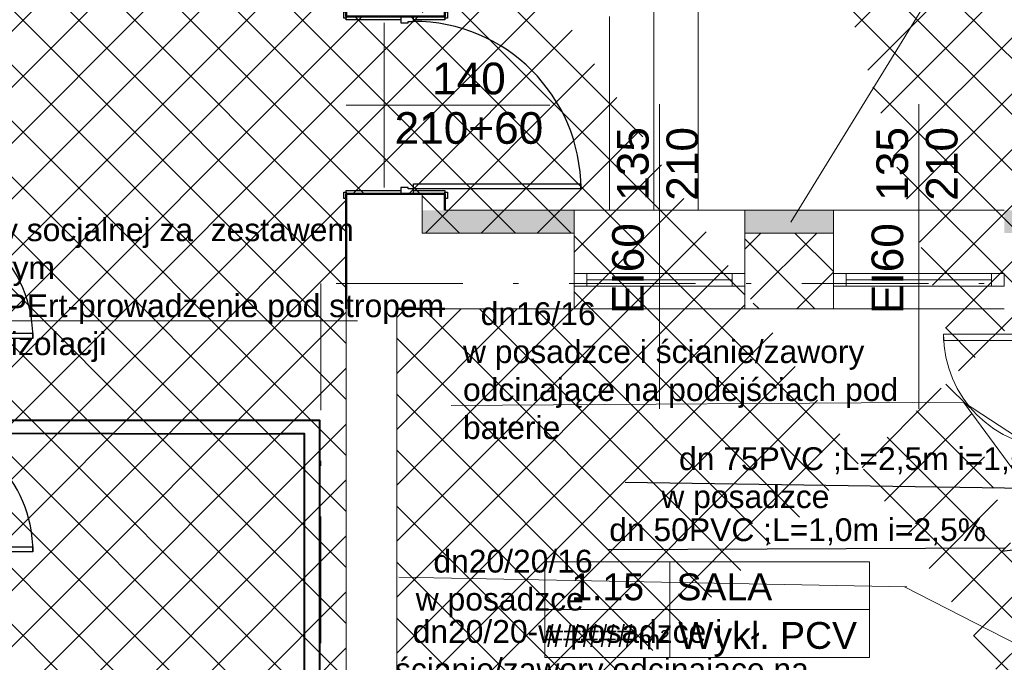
# Model space of a CAD drawing. Header units: millimetres. Extents: x 1385 to 11131, y 1971 to 6171.
# Tile 7 of 28: x 2936 to 3714, y 3536 to 4043. Entities that reach past the tile are written whole.
import ezdxf
from ezdxf.enums import TextEntityAlignment as Align

# ---------------------------------------------------------------- set-up
doc = ezdxf.new("R2010")
doc.units = ezdxf.units.MM
doc.linetypes.add('Kropki i Kreski', pattern=[919.9999999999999, 500, -200, 20.00000000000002, -199.9999999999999])
doc.linetypes.add('{ Half Dash }', pattern=[0])
for name, color, linetype in [('2D - Ogólne', 7, 'Continuous'), ('Drzwi Archicad', 7, 'Continuous'), ('Konstrukcja - Ściany zew', 7, 'Continuous'), ('Opisy - Teksty', 7, 'Continuous')]:
    doc.layers.add(name, color=color, linetype=linetype)
for name, color, linetype, lineweight in [('A_opisy', 81, 'Continuous', 13), ('A_stolarka', 20, 'Continuous', 15), ('A_widokowe', 160, 'Continuous', 18), ('A_ściany istniejące hatch', 82, 'Continuous', 9), ('Instalacja hydrantowa', 4, 'Continuous', 40), ('opis ks', 7, 'Continuous', 25), ('opis wody', 7, '{ Half Dash }', 15), ('zimna woda', 160, 'Continuous', 40)]:
    doc.layers.add(name, color=color, linetype=linetype, lineweight=lineweight)
doc.layers.add('A_wełna mineralna', color=7, linetype='Continuous', lineweight=5, true_color=0x00d66b)
doc.layers.add('A_zakres opracowania', color=7, linetype='Continuous', lineweight=70, true_color=0xe00038)
doc.styles.get("Standard").update_dxf_attribs({"font": 'arial.ttf'})
doc.styles.add('STYL_AUTOMATYCZNY_1', font='arial.ttf')

# ---------------------------------------------------------------- blocks, each defined once
blk = doc.blocks.new('Drzwi metalowe 27_2')
at = {"layer": 'Drzwi Archicad', "color": 7, "linetype": 'Continuous', "lineweight": 25}
for p, q in [((622, 0), (621.9999999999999, 1324)), ((621.9999999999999, 1324), (661.9999999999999, 1324)), ((661.9999999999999, 1324), (661.9999999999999, 0)), ((-737, 250), (-737, 269)), ((-737, 269), (-687, 269)), ((-687, 250), (-737, 250)), ((-700, 0), (-700, 250)), ((-700, 250), (-674.9999999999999, 250)), ((-687, 269), (-687, 250)), ((-674.9999999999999, 250), (-674.9999999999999, 0)), ((674.9999999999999, 0), (674.9999999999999, 250)), ((674.9999999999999, 250), (700, 250)), ((687, 269), (737, 269)), ((687, 250), (687, 269)), ((737, 250), (687, 250)), ((700, 250), (700, 0)), ((737, 269), (737, 250)), ((-674.9999999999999, 0), (-700, 0)), ((-661.9999999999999, 0), (-700, 0)), ((-700, 0), (-700, -100)), ((-661.9999999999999, -40), (-661.9999999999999, 0)), ((661.9999999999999, 0), (622, 0)), ((700, 0), (661.9999999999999, 0)), ((661.9999999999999, 0), (661.9999999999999, -40)), ((700, 0), (674.9999999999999, 0)), ((700, -100), (700, 0)), ((-649.9999999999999, -40), (-661.9999999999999, -40)), ((-649.9999999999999, -100), (-649.9999999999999, -40)), ((661.9999999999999, -40), (649.9999999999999, -40)), ((649.9999999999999, -40), (649.9999999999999, -100)), ((-700, -530), (-700, -100)), ((-700, -100), (-674.9999999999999, -100)), ((-700, -100), (-649.9999999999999, -100)), ((-674.9999999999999, -100), (-674.9999999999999, -530)), ((649.9999999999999, -100), (700, -100)), ((674.9999999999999, -530), (674.9999999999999, -100)), ((674.9999999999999, -100), (700, -100)), ((700, -100), (700, -530)), ((-737, -549), (-737, -530)), ((-737, -530), (-687, -530)), ((-674.9999999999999, -530), (-700, -530)), ((-687, -530), (-687, -549)), ((700, -530), (674.9999999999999, -530)), ((687, -530), (737, -530)), ((687, -549), (687, -530)), ((737, -530), (737, -549)), ((-687, -549), (-737, -549)), ((737, -549), (687, -549))]:
    blk.add_line(p, q, dxfattribs=at)
at = {"layer": 'Drzwi Archicad', "color": 7, "linetype": 'Continuous', "lineweight": 50}
for p, q in [((-700, 250), (-737, 250)), ((-700, 250), (-737, 250)), ((-700, 250), (-700, 0)), ((-700, 250), (-700, 0)), ((-700, 250), (-700, 0)), ((700, 250), (700, 0)), ((700, 250), (700, 0)), ((700, 250), (700, 0)), ((700, 250), (737, 250)), ((700, 250), (737, 250)), ((-700, 0), (-700, -100)), ((-700, 0), (-700, -100)), ((700, 0), (700, -100)), ((700, 0), (700, -100)), ((-700, -100), (-700, -530)), ((-700, -100), (-700, -530)), ((700, -100), (700, -530)), ((700, -100), (700, -530)), ((-700, -530), (-737, -530)), ((-700, -530), (-737, -530)), ((700, -530), (737, -530)), ((700, -530), (737, -530))]:
    blk.add_line(p, q, dxfattribs=at)
at = {"layer": 'Drzwi Archicad', "color": 7, "linetype": 'Continuous', "lineweight": 25}
blk.add_arc((661.9999999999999, 0), 1324, 90, 180, dxfattribs=at)
blk = doc.blocks.new('Ściana_2_1', base_point=(-7572.261235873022, 24720))
at = {"layer": 'Konstrukcja - Ściany zew', "color": 7, "linetype": 'Continuous', "lineweight": 50}
for p, q in [((-7572.261235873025, 7410.000000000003), (-7572.261235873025, 7373.000000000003)), ((-7142.261235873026, 7410.000000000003), (-7572.261235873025, 7410.000000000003)), ((-7042.261235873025, 7410.000000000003), (-7142.261235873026, 7410.000000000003)), ((-6792.261235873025, 7410.000000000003), (-7042.261235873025, 7410.000000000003)), ((-6792.261235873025, 7410.000000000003), (-7042.261235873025, 7410.000000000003)), ((-6792.261235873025, 7410.000000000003), (-6792.261235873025, 7373.000000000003))]:
    blk.add_line(p, q, dxfattribs=at)
at = {"layer": 'Konstrukcja - Ściany zew', "color": 7, "linetype": 'Continuous', "lineweight": 50, "flags": 128}
for points in [[(-7572.261235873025, 7410.000067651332), (-7572.261235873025, 6499.999999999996)], [(-6792.261235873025, 7279.999999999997), (-6792.261235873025, 7409.999999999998)], [(-7172.261235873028, 6499.999999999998), (-6792.261235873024, 6499.999999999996)]]:
    blk.add_lwpolyline(points, dxfattribs=at)
at = {"layer": 'Drzwi Archicad', "color": 21, "linetype": 'Continuous', "lineweight": 13, "true_color": 0xff9955, "zscale": 1000, "rotation": 270}
blk.add_blockref('Drzwi metalowe 27_2', (-7042.261235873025, 8110.000000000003), dxfattribs=at)
blk = doc.blocks.new('Drzwi metalowe 27_3')
at = {"layer": 'Drzwi Archicad', "color": 7, "linetype": 'Continuous', "lineweight": 25}
for p, q in [((472.0000000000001, 0), (472, 1024)), ((472, 1024), (512, 1024)), ((512, 1024), (512, 0)), ((-587.0000000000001, 0), (-587.0000000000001, 19)), ((-587.0000000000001, 19), (-537, 19)), ((-537, 0), (-587.0000000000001, 0)), ((-512, 0), (-550, 0)), ((-550, 0), (-550, -100)), ((-537, 19), (-537, 0)), ((-512, -40), (-512, 0)), ((512, 0), (472.0000000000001, 0)), ((550, 0), (512, 0)), ((512, 0), (512, -40)), ((537, 19), (587.0000000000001, 19)), ((537, 0), (537, 19)), ((587.0000000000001, 0), (537, 0)), ((550, -100), (550, 0)), ((587.0000000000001, 19), (587.0000000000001, 0)), ((-500, -40), (-512, -40)), ((-500, -100), (-500, -40)), ((512, -40), (500, -40)), ((500, -40), (500, -100)), ((-550, -480), (-550, -100)), ((-550, -100), (-525, -100)), ((-550, -100), (-500, -100)), ((-525, -100), (-525, -480)), ((500, -100), (550, -100)), ((525, -480), (525, -100)), ((525, -100), (550, -100)), ((550, -100), (550, -480)), ((-587.0000000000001, -499), (-587.0000000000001, -480)), ((-587.0000000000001, -480), (-537, -480)), ((-537, -499), (-587.0000000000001, -499)), ((-525, -480), (-550, -480)), ((-537, -480), (-537, -499)), ((550, -480), (525, -480)), ((537, -480), (587.0000000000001, -480)), ((537, -499), (537, -480)), ((587.0000000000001, -499), (537, -499)), ((587.0000000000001, -480), (587.0000000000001, -499))]:
    blk.add_line(p, q, dxfattribs=at)
blk.add_arc((512, 0), 1024, 90, 180, dxfattribs=at)
blk = doc.blocks.new('Ściana_6_1', base_point=(-11072.26123587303, -3900.000000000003))
at = {"layer": 'Drzwi Archicad', "color": 21, "linetype": 'Continuous', "lineweight": 13, "true_color": 0xff9955, "zscale": 1000, "rotation": 270}
for p in [(-11072.26123587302, 6779.991698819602), (-11072.26123587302, 5093.609307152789)]:
    blk.add_blockref('Drzwi metalowe 27_3', p, dxfattribs=at)
blk = doc.blocks.new('*U124')
blk.add_line((63.8127706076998, 50), (63.8127706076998, 0))
for points in [[(168.0988622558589, 25), (-1.608218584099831, 25), (-1.608218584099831, 50), (168.0988622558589, 50)], [(63.8127706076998, 0), (-1.608218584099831, 0), (-1.608218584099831, 50), (63.8127706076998, 50)], [(-1.608218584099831, 3.552713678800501e-15), (168.0988622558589, 1.07502772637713e-15), (168.0988622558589, 25), (-1.608218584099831, 25)]]:
    blk.add_lwpolyline(points, close=True)
at = {"insert": (47.18280978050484, 14.32589765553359), "char_height": 10, "attachment_point": 1}
blk.add_mtext_dynamic_manual_height_columns('m²', width=64.84177150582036, gutter_width=75, heights=[0], dxfattribs=at)
blk.add_attdef('NR', text='', height=14).set_placement((31.27604232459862, 36.87371778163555), align=Align.MIDDLE_CENTER)
for tag, p in [('NAZWA_POM.', (67.27913792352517, 36.87371778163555)), ('WYKOŃCZENIE', (68.17839194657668, 11.49736833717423))]:
    blk.add_attdef(tag, text='', height=14).set_placement(p, align=Align.MIDDLE_LEFT)
blk.add_attdef('POW', text='', height=14).set_placement((41.48388954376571, 11.50248429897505), align=Align.MIDDLE_RIGHT)

msp = doc.modelspace()

# ---------------------------------------------------------------- hatches: boundary and pattern name
at = {"layer": 'A_wełna mineralna', "lineweight": 13, "true_color": 0x000000}
h = msp.add_hatch(color=18, dxfattribs=at)
h.dxf.hatch_style = 1
h.paths.add_polyline_path([(3374.381857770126, 3874.919504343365), (3374.381857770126, 3892.919504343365), (3254.38185774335, 3892.919504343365), (3254.38185774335, 3874.919504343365)])
h.paths.add_polyline_path([(3714.381857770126, 3892.919504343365), (3714.381857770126, 3874.919504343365), (3724.381857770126, 3874.919504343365), (3724.381857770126, 3892.919504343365)])
h.paths.add_polyline_path([(3579.381857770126, 3874.919504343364), (3579.381857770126, 3892.919504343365), (3509.381857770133, 3892.919504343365), (3509.381857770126, 3874.919504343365)])
at = {"layer": 'A_ściany istniejące hatch', "lineweight": 13, "true_color": 0x000000}
h = msp.add_hatch(dxfattribs=at)
h.set_pattern_fill('NET', color=18, scale=250, angle=45)
h.set_pattern_definition([(45, (36659.01290618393, -155.4039381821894), (-22.09708691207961, 22.09708691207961), []), (135, (36659.01290618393, -155.4039381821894), (-22.09708691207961, -22.09708691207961), [])])
h.paths.add_polyline_path([(4672.38185774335, 5000.919506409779), (4714.38185774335, 5000.919503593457), (4714.38185774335, 4738.919504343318), (4924.38185774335, 4738.919504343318), (4924.381857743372, 4696.919504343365), (4672.38185774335, 4696.919504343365)], flags=16)
h.paths.add_polyline_path([(5266.383508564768, 4724.919504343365), (5266.383508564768, 4664.919504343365), (5146.38185774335, 4664.919504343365), (5146.38185774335, 4504.919504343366), (5086.38185774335, 4504.919504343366), (5086.38185774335, 4696.919504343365), (5044.38185774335, 4696.919504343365), (5044.38185774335, 4738.919504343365), (5048.38185774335, 4738.919504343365), (5048.38185774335, 5397.919504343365), (4714.38185774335, 5397.919504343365), (4714.38185774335, 5351.919504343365), (4672.38185774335, 5351.919504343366), (4672.38185774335, 5441.919504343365), (5130.38185774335, 5441.919504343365), (5130.381854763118, 5397.919504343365), (5092.38185774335, 5397.919504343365), (5092.38185774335, 4724.919504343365)], flags=17)
h.paths.add_polyline_path([(5870.38185774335, 4724.919504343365), (6012.38185774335, 4724.919504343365), (6012.381857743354, 4786.919504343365), (6056.38185774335, 4786.919504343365), (6056.38185774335, 4501.919506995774), (5996.381857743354, 4501.919506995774), (5996.38185774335, 4664.919504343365), (5870.38185774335, 4664.919504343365)], flags=17)
h.paths.add_polyline_path([(5913.38185774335, 3844.919504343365), (5996.381857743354, 3844.919504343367), (5996.381857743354, 3959.919506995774), (6056.38185774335, 3959.919506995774), (6056.38185774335, 3786.919504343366), (5996.381857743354, 3786.919504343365), (5996.381857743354, 3819.919504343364), (5913.38185774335, 3819.919504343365)], flags=17)
h.paths.add_polyline_path([(5556.38185774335, 4414.919504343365), (5586.38185774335, 4414.919504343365), (5586.38185774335, 4384.919504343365), (5556.38185774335, 4384.919504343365)], flags=17)
h.paths.add_polyline_path([(5556.38185774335, 4120.919504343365), (5586.38185774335, 4120.919504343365), (5586.38185774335, 4150.919504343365), (5556.38185774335, 4150.919504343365)], flags=17)
h.paths.add_polyline_path([(5068.38185774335, 2574.919504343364), (5128.38185774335, 2574.919504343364), (5128.38185774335, 2414.919504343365), (5366.381857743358, 2414.91950434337), (5366.381857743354, 2594.919504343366), (5426.381857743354, 2594.919504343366), (5426.38185774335, 2414.919504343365), (5996.381857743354, 2414.919504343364), (5996.38185774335, 2564.919504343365), (6056.38185774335, 2564.919504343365), (6056.38185774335, 2354.919504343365), (5068.38185774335, 2354.919504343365)])
h.paths.add_polyline_path([(2586.3818618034, 5724.919504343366), (2799.38185774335, 5724.91950669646), (2799.381852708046, 5818.953721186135), (2824.381855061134, 5818.953715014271), (2824.381855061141, 5699.919504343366), (2586.3818618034, 5699.919504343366)], flags=17)
h.paths.add_polyline_path([(3219.38185774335, 5699.265014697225), (3254.38185774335, 5699.265014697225), (3254.38185774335, 5818.953715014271), (3219.38185774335, 5818.953715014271)], flags=17)
h.paths.add_polyline_path([(3509.381857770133, 3874.919504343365), (3579.381846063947, 3874.919504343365), (3579.381846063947, 3814.919504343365), (3509.381857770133, 3814.919504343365)], flags=17)
h.paths.add_polyline_path([(3919.381857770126, 3874.919504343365), (3989.381857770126, 3874.919504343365), (3989.381857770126, 3814.919504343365), (3919.381857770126, 3814.919504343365)], flags=17)
h.paths.add_polyline_path([(4360.381857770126, 3874.919504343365), (4428.38184606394, 3874.919504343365), (4428.38184606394, 3814.919504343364), (4360.381857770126, 3814.919504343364)], flags=17)
h.paths.add_polyline_path([(4563.381857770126, 3874.919504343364), (4644.38184606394, 3874.919504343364), (4644.38184606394, 3814.919504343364), (4563.381857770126, 3814.919504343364)], flags=17)
h.paths.add_polyline_path([(5146.38185774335, 4374.919500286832), (5086.38185774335, 4374.919500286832), (5086.38185774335, 4298.919504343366), (5146.38185774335, 4298.919504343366)], flags=17)
h.paths.add_polyline_path([(4714.38185774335, 5221.919502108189), (4672.38185774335, 5221.919502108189), (4672.38185774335, 5130.919505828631), (4714.38185774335, 5130.919505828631)], flags=16)
h.paths.add_polyline_path([(5260.38185774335, 5441.919504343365), (5394.38185774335, 5441.919504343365), (5394.38185774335, 5397.919504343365), (5260.38185774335, 5397.919504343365)], flags=17)
h.paths.add_polyline_path([(6012.38185774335, 5121.919506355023), (6056.38185774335, 5121.919506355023), (6056.38185774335, 5196.919504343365), (6012.38185774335, 5196.919504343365)], flags=17)
h.paths.add_polyline_path([(6012.38185774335, 4916.919504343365), (6056.38185774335, 4916.919504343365), (6056.38185774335, 4991.919504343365), (6012.38185774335, 4991.919504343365)], flags=17)
h.paths.add_polyline_path([(5996.381857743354, 4295.91950923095), (6056.38185774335, 4295.91950923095), (6056.38185774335, 4371.919506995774), (5996.381857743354, 4371.919506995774)], flags=17)
h.paths.add_polyline_path([(5996.381857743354, 4089.91950923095), (6056.38185774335, 4089.91950923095), (6056.38185774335, 4165.919506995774), (5996.381857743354, 4165.919506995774)], flags=17)
h.paths.add_polyline_path([(5996.38185774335, 3581.919506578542), (6056.38185774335, 3581.919506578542), (6056.38185774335, 3656.919504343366), (5996.38185774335, 3656.919504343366)], flags=17)
h.paths.add_polyline_path([(5996.381857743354, 3376.919506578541), (6056.38185774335, 3376.919506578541), (6056.38185774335, 3451.919504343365), (5996.381857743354, 3451.919504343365)], flags=17)
h.paths.add_polyline_path([(5996.38185774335, 2904.919506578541), (6056.38185774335, 2904.919506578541), (6056.38185774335, 2974.919504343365), (5996.38185774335, 2974.919504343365)], flags=17)
h.paths.add_polyline_path([(6056.38185774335, 2699.919504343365), (5996.38185774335, 2699.919504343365), (5996.38185774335, 2769.919504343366), (6056.38185774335, 2769.919504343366)], flags=17)
h.paths.add_polyline_path([(4771.38185748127, 2814.919504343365), (4841.38185774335, 2814.919504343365), (4841.38185774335, 2754.919504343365), (4771.38185748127, 2754.919504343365)], flags=17)
h.paths.add_polyline_path([(4566.38185774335, 2754.919504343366), (4636.38185774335, 2754.919504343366), (4636.38185774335, 2814.919504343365), (4566.38185774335, 2814.919504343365)], flags=17)
h.paths.add_polyline_path([(4361.38185748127, 2814.919504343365), (4431.38185774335, 2814.919504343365), (4431.38185774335, 2754.919504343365), (4361.38185748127, 2754.919504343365)], flags=17)
h.paths.add_polyline_path([(4104.38185774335, 2754.919504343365), (4226.381846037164, 2754.919504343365), (4226.381846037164, 2814.919504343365), (4104.38185774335, 2814.919504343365)], flags=17)
h.paths.add_polyline_path([(3899.38185748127, 2814.919504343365), (3969.38185774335, 2814.919504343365), (3969.38185774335, 2754.919504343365), (3899.38185748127, 2754.919504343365)], flags=17)
h.paths.add_polyline_path([(3694.381857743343, 2754.919504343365), (3764.38185774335, 2754.919504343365), (3764.38185774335, 2814.919504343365), (3694.381857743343, 2814.919504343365)], flags=17)
h.paths.add_polyline_path([(3489.38185748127, 2814.919504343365), (3559.381857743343, 2814.919504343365), (3559.381857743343, 2754.919504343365), (3489.38185748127, 2754.919504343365)], flags=17)
h.paths.add_polyline_path([(5378.38185774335, 2814.919504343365), (5291.88185774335, 2814.919504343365), (5291.897268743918, 2754.919504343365), (5366.38185774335, 2754.919504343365), (5366.381857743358, 2704.919504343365), (5426.381857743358, 2704.919504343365), (5426.38185774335, 2948.419504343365), (5378.38185774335, 2948.419504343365)], flags=17)
h.paths.add_polyline_path([(5181.88185774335, 2814.919504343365), (5181.897268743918, 2754.919504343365), (5128.38185774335, 2754.919504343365), (5128.38185774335, 2714.919504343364), (5068.38185774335, 2714.919504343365), (5068.38185774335, 2754.919504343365), (4976.38185774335, 2754.919504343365), (4976.38185774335, 2814.919504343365)], flags=17)
h.paths.add_polyline_path([(3194.38185774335, 2708.919504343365), (3254.38185774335, 2708.919504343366), (3254.38185774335, 2754.919504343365), (3354.38185774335, 2754.919504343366), (3354.381846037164, 2814.919504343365), (3194.38185774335, 2814.919504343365)], flags=17)
h.paths.add_polyline_path([(4984.381857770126, 3874.919504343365), (5086.38185774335, 3874.919504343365), (5086.38185774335, 4168.919504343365), (5146.38185774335, 4168.919500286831), (5146.38185774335, 3844.919504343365), (5163.38185774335, 3844.919504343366), (5163.38185774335, 3819.919504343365), (5146.38185774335, 3819.919504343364), (5146.38185774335, 3464.919504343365), (5173.38185774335, 3464.919504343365), (5173.38185774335, 3384.919504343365), (5146.38185774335, 3384.919504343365), (5146.38185774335, 3164.919504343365), (4970.88185774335, 3164.919504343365), (4970.881857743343, 3212.919504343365), (5106.38185774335, 3212.919504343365), (5106.38185774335, 3814.919504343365), (4984.381857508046, 3814.919504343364)], flags=17)
h.paths.add_polyline_path([(4779.381857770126, 3874.919504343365), (4849.381857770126, 3874.919504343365), (4849.381857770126, 3814.919504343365), (4816.38185774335, 3814.919504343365), (4816.381857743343, 3648.919504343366), (4784.38185774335, 3648.919507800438), (4784.38185774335, 3814.919504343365), (4779.381857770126, 3814.919504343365)], flags=17)
h.paths.add_polyline_path([(4537.38185774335, 3212.919504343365), (4784.38185774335, 3212.919504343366), (4784.38185774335, 3362.919509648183), (4816.38185774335, 3362.919506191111), (4816.381857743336, 3212.91950434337), (4860.88185774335, 3212.919504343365), (4860.88185774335, 3164.919504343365), (4537.38185774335, 3164.919504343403)], flags=17)
h.paths.add_polyline_path([(3548.38185774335, 3212.919504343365), (3548.381857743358, 3164.919504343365), (3788.38185774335, 3164.919504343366), (3788.381857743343, 3212.919504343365), (3784.381857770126, 3212.919504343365), (3784.381857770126, 3304.919504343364), (3756.381857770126, 3304.919504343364), (3756.381857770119, 3212.919504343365)], flags=17)
h.paths.add_polyline_path([(3194.38185774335, 3905.919504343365), (3254.38185774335, 3905.919504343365), (3254.38185774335, 3874.919504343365), (3374.381857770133, 3874.919504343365), (3374.381846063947, 3814.919504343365), (3234.38185774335, 3814.919504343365), (3234.38185774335, 3212.919504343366), (3438.38185774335, 3212.919504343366), (3438.38185774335, 3164.919504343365), (3194.38185774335, 3164.919504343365)], flags=17)
h.paths.add_polyline_path([(3254.38185774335, 4202.334578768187), (3194.38185774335, 4202.334578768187), (3194.38185774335, 4045.919515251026), (3254.38185774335, 4045.919515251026)], flags=17)
h.paths.add_polyline_path([(3254.38185774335, 4416.893066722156), (3194.38185774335, 4416.893066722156), (3194.38185774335, 4337.33458072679), (3254.38185774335, 4337.33458072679)], flags=17)
h.paths.add_polyline_path([(3254.38185774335, 4631.919504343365), (3194.38185774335, 4631.919504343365), (3194.38185774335, 4551.893075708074), (3254.38185774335, 4551.893075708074)], flags=17)
h.paths.add_polyline_path([(3254.38185774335, 4951.919504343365), (3194.38185774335, 4951.919504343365), (3194.38185774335, 4766.919504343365), (3254.38185774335, 4766.919504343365)], flags=17)
h.paths.add_polyline_path([(3254.38185774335, 5156.919504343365), (3194.38185774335, 5156.919504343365), (3194.38185774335, 5086.919517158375), (3254.38185774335, 5086.919517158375)], flags=17)
h.paths.add_polyline_path([(3254.38185774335, 5371.919504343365), (3194.38185774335, 5371.919504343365), (3194.38185774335, 5291.919504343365), (3254.38185774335, 5291.919504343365)], flags=17)
h.paths.add_polyline_path([(2204.38185774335, 5097.035849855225), (2144.38185774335, 5097.035849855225), (2144.38185774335, 5167.015833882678), (2204.38185774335, 5167.015833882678), (2204.38185774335, 5168.919504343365), (2664.38185774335, 5168.919504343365), (2664.38185774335, 5158.919504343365), (2633.281857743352, 5158.919504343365), (2633.281857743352, 5082.919504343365), (2618.281857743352, 5082.919504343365), (2618.281857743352, 5158.919504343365), (2362.38185774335, 5158.919504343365), (2362.38185774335, 5143.916349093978), (2355.38185774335, 5143.916349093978), (2355.38185774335, 5158.919504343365), (2204.38185774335, 5158.919504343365)])
h.paths.add_polyline_path([(2204.38185774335, 5041.919504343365), (2204.381857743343, 5048.919504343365), (2355.38185774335, 5048.919504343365), (2355.38185774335, 5053.916349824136), (2362.38185774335, 5053.916349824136), (2362.38185774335, 5031.438436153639), (2355.38185774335, 5031.438435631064), (2355.381857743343, 5041.919504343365)], flags=17)
h.paths.add_polyline_path([(2144.38185774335, 4962.035849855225), (2204.38185774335, 4962.035849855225), (2204.38185774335, 4931.919504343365), (2355.38185774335, 4931.919504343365), (2355.38185774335, 4941.438436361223), (2362.38185774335, 4941.438436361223), (2362.381857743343, 4931.919504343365), (2618.281857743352, 4931.919504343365), (2618.281857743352, 4987.919504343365), (2633.281857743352, 4987.919504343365), (2633.281857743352, 4931.919504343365), (2661.381857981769, 4931.919504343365), (2661.38185774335, 4916.919504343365), (2204.38185774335, 4916.919504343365), (2204.38185774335, 4891.555865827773), (2144.38185774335, 4891.555865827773)])
h.paths.add_polyline_path([(2144.38185774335, 4761.555865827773), (2204.38185774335, 4761.555865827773), (2204.38185774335, 4716.919504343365), (2796.38185774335, 4716.919504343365), (2796.38185774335, 4734.184858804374), (2844.381857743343, 4734.184858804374), (2844.38185774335, 4404.918674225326), (2796.38185774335, 4404.918674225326), (2796.38185774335, 4676.919504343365), (2204.38185774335, 4676.919504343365), (2204.38185774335, 4599.048357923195), (2144.38185774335, 4599.048357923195)])
h.paths.add_polyline_path([(2144.38185774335, 4259.068373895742), (2204.38185774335, 4259.068373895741), (2204.38185774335, 4236.919504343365), (2796.38185774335, 4236.919504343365), (2796.38185774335, 4294.918674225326), (2844.381857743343, 4294.918674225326), (2844.38185774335, 3897.918674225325), (2796.38185774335, 3897.918674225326), (2796.381857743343, 4211.919504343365), (2204.38185774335, 4211.919504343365), (2204.381857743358, 4188.852088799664), (2144.38185774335, 4188.852088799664)])
h.paths.add_polyline_path([(2144.38185774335, 3844.721419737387), (2204.38185774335, 3844.721419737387), (2204.38185774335, 3774.919504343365), (2796.38185774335, 3774.919504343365), (2796.38185774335, 3787.918674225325), (2844.381857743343, 3787.918674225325), (2844.38185774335, 3729.280435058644), (2796.38185774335, 3729.280435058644), (2796.381857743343, 3731.919504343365), (2204.38185774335, 3731.919504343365), (2204.38185774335, 3679.721419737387), (2144.38185774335, 3679.721419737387)])
h.paths.add_polyline_path([(2144.38185774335, 3544.721419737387), (2204.38185774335, 3544.721419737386), (2204.381857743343, 3490.139242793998), (2263.38185774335, 3490.139242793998), (2263.38185774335, 3631.836923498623), (2272.745638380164, 3631.836923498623), (2272.745637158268, 3625.836923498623), (2269.38185774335, 3625.836923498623), (2269.38185774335, 3490.139242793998), (2366.38185774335, 3490.139242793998), (2366.38185774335, 3625.836923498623), (2361.745637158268, 3625.836923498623), (2361.745637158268, 3631.836923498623), (2376.927065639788, 3631.836923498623), (2376.927065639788, 3625.836923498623), (2372.38185774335, 3625.836923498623), (2372.38185774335, 3490.139242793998), (2469.38185774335, 3490.139242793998), (2469.381857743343, 3625.836923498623), (2465.927065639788, 3625.836923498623), (2465.92706454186, 3631.836923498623), (2475.38185774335, 3631.836923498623), (2475.38185774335, 3596.836923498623), (2479.553545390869, 3596.836923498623), (2479.553545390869, 3590.836923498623), (2475.38185774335, 3590.836923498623), (2475.381857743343, 3490.139242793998), (2643.38185774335, 3490.139242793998), (2643.38185774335, 3590.836923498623), (2568.553547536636, 3590.836923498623), (2568.553546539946, 3596.836923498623), (2649.38185774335, 3596.836923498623), (2649.38185774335, 3490.139242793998), (2796.38185774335, 3490.139242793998), (2796.38185774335, 3619.280435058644), (2844.38185774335, 3619.280435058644), (2844.38185774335, 3472.425566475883), (2796.38185774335, 3472.425566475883), (2796.38185774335, 3475.139242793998), (2649.38185774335, 3475.139242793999), (2649.38185774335, 3432.839241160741), (2643.38185774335, 3432.839242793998), (2643.381857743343, 3475.139242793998), (2204.38185774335, 3475.139242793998), (2144.38185774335, 3475.139242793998)])
h.paths.add_polyline_path([(2144.38185774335, 4394.068373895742), (2204.38185774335, 4394.068373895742), (2204.38185774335, 4464.048357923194), (2144.38185774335, 4464.048357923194)])
h.paths.add_polyline_path([(2144.38185774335, 3979.721419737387), (2204.38185774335, 3979.721419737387), (2204.38185774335, 4053.852088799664), (2144.38185774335, 4053.852088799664)], flags=17)
h.paths.add_polyline_path([(2144.38185774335, 3270.159258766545), (2204.38185774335, 3270.159258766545), (2204.38185774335, 3340.139242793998), (2144.38185774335, 3340.139242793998)], flags=17)
h.paths.add_polyline_path([(2144.38185774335, 3065.179274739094), (2144.38185774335, 3135.159258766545), (2204.38185774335, 3135.159258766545), (2204.38185774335, 3125.159258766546), (2251.38185774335, 3125.159258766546), (2251.38185774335, 3296.139258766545), (2262.59257709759, 3296.139258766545), (2262.59257709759, 3290.139258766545), (2257.38185774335, 3290.139258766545), (2257.381857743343, 3125.159258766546), (2356.38185774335, 3125.159258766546), (2356.38185774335, 3290.139258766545), (2351.592579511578, 3290.139258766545), (2351.592579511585, 3296.139258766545), (2366.893717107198, 3296.139258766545), (2366.893717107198, 3290.139258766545), (2362.38185774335, 3290.139258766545), (2362.381857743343, 3125.159258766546), (2459.38185774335, 3125.159258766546), (2459.381857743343, 3290.139258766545), (2455.893718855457, 3290.139258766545), (2455.893715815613, 3296.139258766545), (2469.927064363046, 3296.139258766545), (2469.927065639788, 3290.139258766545), (2465.38185774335, 3290.139258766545), (2465.38185774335, 3125.159258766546), (2562.38185774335, 3125.159258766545), (2562.381857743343, 3290.139258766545), (2558.927065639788, 3290.139258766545), (2558.927065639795, 3296.139258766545), (2562.38185774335, 3296.139258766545), (2562.381857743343, 3340.139242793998), (2643.38185774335, 3340.139242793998), (2643.38185774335, 3343.839241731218), (2649.38185774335, 3343.839241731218), (2649.38185774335, 3329.811708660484), (2643.38185774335, 3329.811708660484), (2643.38185774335, 3334.139242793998), (2568.38185774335, 3334.139242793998), (2568.38185774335, 3125.159258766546), (2643.38185774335, 3125.159258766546), (2643.38185774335, 3240.811704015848), (2649.38185774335, 3240.811706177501), (2649.38185774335, 3125.159258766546), (2796.38185774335, 3125.159258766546), (2796.38185774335, 3362.425566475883), (2844.381857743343, 3362.425566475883), (2844.381857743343, 2928.619504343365), (2796.38185774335, 2928.619504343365), (2796.38185774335, 3110.159258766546), (2649.38185774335, 3110.159258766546), (2649.38185774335, 3012.649750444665), (2643.38185774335, 3012.649750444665), (2643.38185774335, 3110.159258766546), (2568.38185774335, 3110.159258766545), (2568.38185774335, 2917.319504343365), (2643.38185774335, 2917.319504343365), (2643.38185774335, 2923.64975003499), (2649.38185774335, 2923.64975003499), (2649.38185774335, 2907.619505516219), (2643.38185774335, 2907.619504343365), (2643.381857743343, 2911.319504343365), (2562.38185774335, 2911.319504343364), (2562.38185774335, 2984.919504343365), (2558.927065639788, 2984.919504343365), (2558.927065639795, 2990.919504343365), (2562.38185774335, 2990.919504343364), (2562.381857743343, 3110.159258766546), (2465.38185774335, 3110.159258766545), (2465.381857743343, 2990.919504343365), (2469.927064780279, 2990.919504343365), (2469.927065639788, 2984.919504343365), (2455.893717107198, 2984.919504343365), (2455.893718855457, 2990.919504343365), (2459.38185774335, 2990.919504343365), (2459.38185774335, 3110.159258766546), (2362.38185774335, 3110.159258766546), (2362.381857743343, 2990.919504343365), (2366.893717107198, 2990.919504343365), (2366.893717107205, 2984.919504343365), (2351.592578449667, 2984.919504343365), (2351.592579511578, 2990.919504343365), (2356.38185774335, 2990.919504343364), (2356.38185774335, 3110.159258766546), (2257.38185774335, 3110.159258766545), (2257.38185774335, 2990.919504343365), (2262.592578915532, 2990.919504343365), (2262.59257709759, 2984.919504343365), (2251.38185774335, 2984.919504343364), (2251.381857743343, 3110.159258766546), (2204.38185774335, 3110.159258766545), (2204.381857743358, 3065.179274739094)])
h.paths.add_polyline_path([(2264.381857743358, 2673.919504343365), (2204.38185774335, 2673.919504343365), (2204.38185774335, 2754.919504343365), (2144.38185774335, 2754.919504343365), (2144.38185774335, 2930.179274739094), (2204.38185774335, 2930.179274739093), (2204.38185774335, 2814.919504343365), (2643.38185774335, 2814.919504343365), (2643.38185774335, 2818.619504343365), (2649.38185774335, 2818.619505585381), (2649.38185774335, 2814.919504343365), (2796.38185774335, 2814.919504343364), (2796.38185774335, 2818.619504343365), (2844.381857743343, 2818.619504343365), (2844.38185774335, 2763.919505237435), (2819.38185774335, 2763.919504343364), (2819.381857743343, 2774.919504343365), (2649.38185774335, 2774.919504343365), (2649.381857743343, 2770.179274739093), (2643.38185774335, 2770.179274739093), (2643.38185774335, 2774.919504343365), (2459.38185774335, 2774.919504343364), (2459.38185774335, 2734.666338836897), (2434.38185774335, 2734.666339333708), (2434.381857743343, 2774.919504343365), (2264.38185774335, 2774.919504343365)])
h.paths.add_polyline_path([(2264.38185774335, 2424.919504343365), (2264.381857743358, 2463.919504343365), (2204.38185774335, 2463.919504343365), (2204.38185774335, 2364.919504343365), (3254.38185774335, 2364.919504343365), (3254.38185774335, 2568.919504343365), (3194.381857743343, 2568.919504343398), (3194.38185774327, 2424.919504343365)])
edge = h.paths.add_edge_path()
edge.add_line((5524.38185774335, 5441.919504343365), (5524.381854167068, 5397.919504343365))
edge.add_line((5524.381854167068, 5397.919504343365), (5562.38185774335, 5397.919504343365))
edge.add_line((5562.38185774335, 5397.919504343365), (5562.38185774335, 5247.919504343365))
edge.add_line((5562.38185774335, 5247.919504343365), (5589.38185774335, 5247.919504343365))
edge.add_line((5589.38185774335, 5247.919504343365), (5589.38185774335, 5397.919504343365))
edge.add_line((5589.38185774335, 5397.919504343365), (6012.38185774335, 5397.919504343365))
edge.add_line((6012.38185774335, 5397.919504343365), (6012.38185774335, 5326.919502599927))
edge.add_line((6012.38185774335, 5326.919502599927), (6056.38185774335, 5326.919504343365))
edge.add_line((6056.38185774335, 5326.919504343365), (6056.38185774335, 5441.919504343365))
edge.add_line((6056.38185774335, 5441.919504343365), (5524.381857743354, 5441.919547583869))
edge.add_line((2189.38185774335, 5818.953721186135), (2224.38185774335, 5818.953721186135))
edge.add_line((2224.38185774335, 5818.953721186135), (2224.381864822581, 5724.91950669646))
edge.add_line((2224.381864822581, 5724.91950669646), (2406.381857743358, 5724.91950669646))
edge.add_line((2406.381857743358, 5724.91950669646), (2406.381861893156, 5699.919504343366))
edge.add_line((2406.381861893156, 5699.919504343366), (2189.381857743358, 5699.919504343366))
edge.add_line((2189.381857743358, 5699.919504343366), (2189.38185774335, 5818.953715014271))
edge.add_line((3784.381857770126, 3414.919504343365), (3756.381857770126, 3414.919504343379))
edge.add_line((3756.381857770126, 3414.919504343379), (3756.381857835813, 3699.919504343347))
edge.add_line((3756.381857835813, 3699.919504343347), (3784.381857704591, 3699.919504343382))
edge.add_line((3784.381857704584, 3699.919504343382), (3784.381857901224, 3619.938553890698))
edge.add_line((3784.381857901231, 3619.938553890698), (3784.381857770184, 3528.31094759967))
edge.add_line((3784.381857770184, 3528.31094759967), (3784.381857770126, 3424.919504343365))
edge.add_line((3784.381857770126, 3424.919504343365), (3784.381846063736, 3414.919504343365))
edge.add_line((3094.38185774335, 5696.919504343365), (3254.38185774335, 5696.919504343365))
edge.add_line((3254.38185774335, 5696.919504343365), (3254.38185774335, 5506.919504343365))
edge.add_line((3254.38185774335, 5506.919504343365), (3194.38185774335, 5506.919504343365))
edge.add_line((3194.38185774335, 5506.919504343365), (3194.38185774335, 5636.919504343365))
edge.add_line((3194.38185774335, 5636.919504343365), (3094.38185774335, 5636.919504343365))
edge.add_line((3094.38185774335, 5636.919504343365), (3094.381855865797, 5696.919504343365))
edge.add_line((2586.38186355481, 5696.919504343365), (2944.38185774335, 5696.919504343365))
edge.add_line((2944.38185774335, 5696.919504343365), (2944.38185774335, 5636.919504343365))
edge.add_line((2944.38185774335, 5636.919504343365), (2844.38185774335, 5636.919504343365))
edge.add_line((2844.38185774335, 5636.919504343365), (2844.38185774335, 4844.184858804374))
edge.add_line((2844.38185774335, 4844.184858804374), (2796.38185774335, 4844.184858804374))
edge.add_line((2796.38185774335, 4844.184858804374), (2796.38185774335, 4916.919504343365))
edge.add_line((2796.38185774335, 4916.919504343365), (2756.38186108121, 4916.919504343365))
edge.add_line((2756.38186108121, 4916.919504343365), (2756.38185774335, 4931.919504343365))
edge.add_line((2756.38185774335, 4931.919504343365), (2796.38185774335, 4931.919504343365))
edge.add_line((2796.38185774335, 4931.919504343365), (2796.38185774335, 5636.919504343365))
edge.add_line((2796.38185774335, 5636.919504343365), (2586.381862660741, 5636.919504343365))
edge.add_line((2586.381862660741, 5636.919504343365), (2586.38185774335, 5696.919504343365))
edge.add_line((2434.38185774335, 2634.666338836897), (2459.38185774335, 2634.666337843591))
edge.add_line((2459.38185774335, 2634.666337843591), (2459.38185774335, 2599.919504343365))
edge.add_line((2459.38185774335, 2599.919504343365), (2819.38185774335, 2599.919504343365))
edge.add_line((2819.38185774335, 2599.919504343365), (2819.38185774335, 2665.951671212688))
edge.add_line((2819.38185774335, 2665.951671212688), (2844.38185774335, 2665.951671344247))
edge.add_line((2844.38185774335, 2665.951671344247), (2844.381857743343, 2594.919504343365))
edge.add_line((2844.381857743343, 2594.919504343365), (2514.38185774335, 2594.919504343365))
edge.add_line((2514.38185774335, 2594.919504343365), (2514.381857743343, 2574.919504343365))
edge.add_line((2514.381857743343, 2574.919504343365), (2434.38185774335, 2574.919504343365))
edge.add_line((2434.38185774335, 2574.919504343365), (2434.381860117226, 2634.666338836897))
h.paths.add_polyline_path([(4214.38185774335, 3699.919504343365), (4174.38185774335, 3699.919504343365), (4174.38185774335, 3212.919504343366), (3898.38185774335, 3212.919504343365), (3898.38185774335, 3164.919504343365), (4427.38185774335, 3164.919504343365), (4427.38185774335, 3212.919504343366), (4214.38185774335, 3212.919504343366)], flags=17)
h.paths.add_polyline_path([(4174.38185774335, 3799.919504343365), (4214.38185774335, 3799.919504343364), (4214.38185774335, 3814.919504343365), (4225.381857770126, 3814.919504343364), (4225.381857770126, 3874.919504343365), (4124.381857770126, 3874.919504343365), (4124.381857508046, 3814.919504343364), (4174.38185774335, 3814.919504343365)], flags=17)
h.paths.add_polyline_path([(5695.381857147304, 4664.919504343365), (5441.383508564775, 4664.919504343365), (5441.383511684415, 4724.919504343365), (5562.38185774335, 4724.919504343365), (5562.38185774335, 4797.919508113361), (5589.38185774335, 4797.919508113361), (5589.38185774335, 4724.919504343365), (5695.381857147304, 4724.919504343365)], flags=17)
h.paths.add_polyline_path([(5483.878040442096, 3421.919504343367), (5493.878040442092, 3421.919504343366), (5493.878040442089, 3436.919504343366), (5483.878040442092, 3436.919504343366)], flags=17)
h.paths.add_polyline_path([(5573.878040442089, 3593.919504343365), (5588.878040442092, 3593.919504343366), (5588.878040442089, 3819.919504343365), (5629.38185774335, 3819.919504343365), (5629.381861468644, 3844.919504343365), (5273.38185774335, 3844.919504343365), (5273.38185774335, 3819.919504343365), (5334.381857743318, 3819.919504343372), (5334.38185774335, 3593.919504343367), (5352.381857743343, 3593.919504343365), (5352.381857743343, 3603.919504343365), (5344.381857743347, 3603.919504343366), (5344.381857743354, 3819.919504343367), (5483.878040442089, 3819.919504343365), (5483.878040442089, 3603.919504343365), (5437.381856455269, 3603.919504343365), (5437.381856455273, 3593.919504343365), (5498.878041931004, 3593.919504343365), (5498.878041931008, 3603.919504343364), (5493.878040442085, 3603.919504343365), (5493.878040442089, 3819.919504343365), (5578.878040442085, 3819.919504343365), (5578.878040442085, 3603.919504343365), (5573.878040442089, 3603.919504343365)], flags=17)
h.paths.add_polyline_path([(5344.38185774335, 3436.919504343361), (5334.381857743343, 3436.919504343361), (5334.38185774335, 3212.919504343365), (5276.38185774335, 3212.919504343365), (5276.38185774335, 3164.919504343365), (5378.38185774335, 3164.919504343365), (5378.38185774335, 3058.419504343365), (5426.38185774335, 3058.419504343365), (5426.38185774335, 3164.919504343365), (5996.38185774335, 3164.919504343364), (5996.38185774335, 3109.919506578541), (6056.38185774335, 3109.919504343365), (6056.38185774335, 3246.919504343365), (5996.381857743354, 3246.919504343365), (5996.38185774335, 3212.919504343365), (5493.878040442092, 3212.919504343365), (5493.878040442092, 3321.919504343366), (5483.878040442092, 3321.919504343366), (5483.878040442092, 3212.919504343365), (5344.38185774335, 3212.919504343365)], flags=17)
h.paths.add_polyline_path([(2144.38185774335, 5506.99581791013), (2204.38185774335, 5506.99581791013), (2204.38185774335, 5636.919504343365), (2406.381850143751, 5636.919504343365), (2406.381850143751, 5696.919504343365), (2144.38185774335, 5696.919504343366)])
h.paths.add_polyline_path([(2204.38185774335, 5371.995817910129), (2144.38185774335, 5371.99581791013), (2144.38185774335, 5302.015833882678), (2204.38185774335, 5302.015833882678)])

# ---------------------------------------------------------------- linework, layer by layer
at = {"layer": '2D - Ogólne', "color": 18, "linetype": 'Continuous', "lineweight": 13, "true_color": 0x000000}
for p, q in [((3472.38185774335, 4115.919504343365), (3472.38185774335, 3892.919504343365)), ((3437.38185774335, 4080.919504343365), (3437.38185774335, 3892.919504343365)), ((3224.38185774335, 4040.919504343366), (3224.38185774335, 3910.919504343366)), ((3402.38185774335, 4045.919504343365), (3402.38185774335, 3892.919504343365)), ((3441.881857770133, 3976.831773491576), (3441.881857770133, 3736.091979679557)), ((3646.881857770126, 3976.831773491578), (3646.881857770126, 3736.091979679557)), ((3355.267931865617, 3975.919504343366), (3194.38185774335, 3975.919504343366)), ((3254.38185774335, 3874.919504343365), (3254.38185774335, 3905.919504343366)), ((3374.381857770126, 3874.919504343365), (3254.38185774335, 3874.919504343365)), ((3579.381857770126, 3874.919504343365), (3509.381857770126, 3874.919504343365))]:
    msp.add_line(p, q, dxfattribs=at)
at = {"layer": 'A_opisy', "color": 18, "lineweight": 13, "true_color": 0x000000}
msp.add_lwpolyline([(3545.774497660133, 3883.386713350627), (3982.973003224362, 4594.396678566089), (3264.129432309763, 4863.529083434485)], dxfattribs=at)
at = {"layer": 'A_stolarka', "color": 18, "lineweight": 13, "true_color": 0x000000}
for p, q in [((3384.381857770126, 3842.919504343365), (3499.381857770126, 3842.919504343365)), ((3384.381857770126, 3837.919504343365), (3499.381857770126, 3837.919504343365)), ((3589.381857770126, 3842.919504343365), (3704.381857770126, 3842.919504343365)), ((3589.381857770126, 3837.919504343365), (3704.381857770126, 3837.919504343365)), ((3384.381857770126, 3832.919504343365), (3499.381857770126, 3832.919504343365)), ((3589.381857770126, 3832.919504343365), (3704.381857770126, 3832.919504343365))]:
    msp.add_line(p, q, dxfattribs=at)
for points in [[(3374.381857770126, 3842.919504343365), (3384.381857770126, 3842.919504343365), (3384.381857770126, 3832.919504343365), (3374.381857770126, 3832.919504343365)], [(3499.381857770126, 3842.919504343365), (3509.381857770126, 3842.919504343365), (3509.381857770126, 3832.919504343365), (3499.381857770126, 3832.919504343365)], [(3579.381857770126, 3842.919504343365), (3589.381857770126, 3842.919504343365), (3589.381857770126, 3832.919504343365), (3579.381857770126, 3832.919504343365)], [(3704.381857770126, 3842.919504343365), (3714.381857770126, 3842.919504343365), (3714.381857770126, 3832.919504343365), (3704.381857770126, 3832.919504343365)], [(3756.381857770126, 3794.919504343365), (3666.381857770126, 3794.919504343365), (3666.381857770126, 3789.919504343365), (3756.381857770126, 3789.919504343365)]]:
    msp.add_lwpolyline(points, close=True, dxfattribs=at)
msp.add_arc((3756.381857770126, 3794.919504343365), 90, 180, 270, dxfattribs=at)
at = {"layer": 'A_widokowe', "color": 18, "lineweight": 13, "true_color": 0x000000}
for p, q in [((3374.381857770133, 3892.919504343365), (3509.381857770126, 3892.919504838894)), ((3579.381857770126, 3892.919504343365), (3714.381857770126, 3892.919504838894)), ((3374.381846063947, 3814.919504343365), (3509.381857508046, 3814.919504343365)), ((3579.38184606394, 3814.919504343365), (3714.381857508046, 3814.919504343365))]:
    msp.add_line(p, q, dxfattribs=at)
at = {"layer": 'A_zakres opracowania', "color": 18, "linetype": 'Kropki i Kreski', "lineweight": 13, "ltscale": 0.2, "true_color": 0x000000}
msp.add_lwpolyline([(5108.38185774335, 2394.919504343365), (6016.38185774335, 2394.919504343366), (6016.38185774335, 5417.919505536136), (5024.38185774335, 5417.919503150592), (5024.38185774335, 4758.919504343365), (4904.38185774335, 4758.919504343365), (4904.38185774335, 4658.919504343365), (5126.38185774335, 4658.919504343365), (5126.38185774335, 4549.919504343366), (4653.38185774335, 4549.919504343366), (4653.38185774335, 4329.919504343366), (5126.38185774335, 4329.919504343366), (5126.38185774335, 3834.919504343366), (3174.38185774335, 3834.919504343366), (3174.381857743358, 2794.919504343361), (4255.38185774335, 2794.91950434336), (4255.38185774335, 2576.919504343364), (4760.38185774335, 2576.919504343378), (4760.38185774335, 2316.919504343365), (5108.38185774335, 2316.919504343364)], close=True, dxfattribs=at)
at = {"layer": 'Instalacja hydrantowa'}
msp.add_lwpolyline([(2227.030244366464, 3714.66117852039), (2227.030244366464, 3726.974421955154), (3173.277606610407, 3726.974421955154), (3173.277606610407, 3159.596185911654), (4862.370209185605, 3155.051038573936), (4862.370209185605, 3155.051038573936)], dxfattribs=at)
at = {"layer": 'Konstrukcja - Ściany zew', "color": 18, "linetype": 'Continuous', "lineweight": 13, "true_color": 0x000000}
for p, q in [((3374.381857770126, 3892.919504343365), (3374.381857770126, 3852.919504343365)), ((3509.381857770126, 3892.919504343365), (3509.381857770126, 3852.919504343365)), ((3579.381857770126, 3892.919504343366), (3509.381857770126, 3892.919504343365)), ((3579.381857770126, 3892.919504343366), (3579.381857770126, 3852.919504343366)), ((3374.381857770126, 3852.919504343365), (3374.381857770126, 3842.919504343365)), ((3509.381857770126, 3852.919504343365), (3509.381857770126, 3842.919504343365)), ((3579.381857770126, 3852.919504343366), (3579.381857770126, 3842.919504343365)), ((3374.381857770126, 3842.919504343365), (3374.381857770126, 3814.919504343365)), ((3509.381857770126, 3842.919504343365), (3509.381857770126, 3814.919504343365)), ((3579.381857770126, 3842.919504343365), (3579.381857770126, 3814.919504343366)), ((3194.38185774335, 3814.919504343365), (3194.38185774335, 3212.919504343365)), ((3234.38185774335, 3212.919504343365), (3234.38185774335, 3814.919504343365)), ((3272.38185774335, 3814.919504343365), (3374.381846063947, 3814.919504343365)), ((3509.381857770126, 3814.919504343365), (3579.38184606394, 3814.919504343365))]:
    msp.add_line(p, q, dxfattribs=at)
at = {"layer": 'Konstrukcja - Ściany zew', "color": 18, "linetype": 'Continuous', "lineweight": 13, "true_color": 0x000000, "flags": 128}
msp.add_lwpolyline([(3374.381857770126, 3892.919504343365), (3272.38185774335, 3892.919504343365)], dxfattribs=at)
at = {"layer": 'opis ks'}
for p, q in [((3772.063504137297, 3672.639382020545), (3414.668332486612, 3677.83342594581)), ((3714.878794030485, 3625.898729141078), (3401.670497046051, 3624.600935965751))]:
    msp.add_line(p, q, dxfattribs=at)
msp.add_lwpolyline([(3790.258826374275, 3632.390566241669), (3712.280050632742, 3623.303142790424)], dxfattribs=at)
at = {"layer": 'opis wody'}
for p, q in [((2772.366318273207, 3805.74327693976), (3203.205599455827, 3805.465280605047)), ((3277.325929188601, 3738.589031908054), (3682.218678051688, 3741.272575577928)), ((3682.218678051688, 3741.272575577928), (3818.19013483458, 3651.984932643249)), ((3235.865839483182, 3603.03477763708), (3637.274134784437, 3595.503878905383))]:
    msp.add_line(p, q, dxfattribs=at)
for points in [[(3814.421035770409, 3561.615521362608), (3682.218678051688, 3741.272575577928)], [(3804.998288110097, 3508.900054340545), (3635.389585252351, 3595.503878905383)]]:
    msp.add_lwpolyline(points, dxfattribs=at)
at = {"layer": 'zimna woda'}
for points in [[(2079.107793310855, 3718.283227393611), (3143.389998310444, 3716.210203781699), (3143.389998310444, 3716.210203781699), (3143.389998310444, 3716.210203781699)], [(3143.406472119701, 3716.551879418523), (3161.049921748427, 3716.551879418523), (3161.049921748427, 3145.522882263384), (4171.376283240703, 3145.522882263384), (4171.244492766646, 3343.739255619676)]]:
    msp.add_lwpolyline(points, dxfattribs=at)

# ---------------------------------------------------------------- block references
at = {"layer": 'A_opisy', "color": 18, "lineweight": 13, "true_color": 0x000000}
ref = msp.add_blockref('*U124', (3353.638515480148, 3539.667026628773), dxfattribs=dict(at, xscale=1.512, yscale=1.512, zscale=1.512))
ref.add_attrib('NR', '1.15', dxfattribs={"layer": '0', "height": 21.168}).set_placement((3400.927891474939, 3595.420087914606), align=Align.MIDDLE_CENTER)
ref.add_attrib('NAZWA_POM.', 'SALA', dxfattribs={"layer": '0', "height": 21.168}).set_placement((3455.364572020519, 3595.420087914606), align=Align.MIDDLE_LEFT)
ref.add_attrib('POW.', '#####', dxfattribs={"layer": '0', "height": 18.14399999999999}).set_placement((3422.055684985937, 3557.058782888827), align=Align.MIDDLE_RIGHT)
ref.add_attrib('WYKOŃCZENIE', 'Wykł. PCV', dxfattribs={"layer": '0', "height": 21.168}).set_placement((3456.724244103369, 3557.051047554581), align=Align.MIDDLE_LEFT)
at = {"layer": 'Konstrukcja - Ściany zew', "color": 18, "lineweight": 13, "true_color": 0x000000, "xscale": 0.1, "yscale": 0.1, "zscale": 0.1}
for name, p in [('Ściana_2_1', (3194.38185774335, 5636.919504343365)), ('Ściana_6_1', (2844.38185774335, 2774.919504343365))]:
    msp.add_blockref(name, p, dxfattribs=at)

# ---------------------------------------------------------------- texts
at = {"layer": 'opis ks', "color": 18, "lineweight": 13, "true_color": 0x000000, "char_height": 18, "attachment_point": 1}
for s, width, insert in [('  dn 75PVC ;L=2,5m i=1,5%\\Pw posadzce ', 346.5118087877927, (3443.367310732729, 3705.676912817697)), ('                                 dn 50PVC ;L=1,0m i=2,5% ', 647.3894596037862, (3171.685368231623, 3649.574634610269))]:
    msp.add_mtext_dynamic_manual_height_columns(s, width=width, gutter_width=12.5, heights=[172.152632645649], dxfattribs=dict(at, insert=insert))
at = {"layer": 'opis wody', "color": 18, "lineweight": 13, "true_color": 0x000000, "char_height": 18, "attachment_point": 1}
for s, width, heights, insert in [('odejście wody socjalnej za  zestawem wodomierzowym\\Pdn40 PErt/Al/PErt-prowadzenie pod stropem\\Pw obudowie i izolacji', 569.9666749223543, [137.044501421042], (2776.968213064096, 3886.499838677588)), ('  dn16/16\\Pw posadzce i ścianie/zawory odcinające na podejściach pod baterie ', 346.5118087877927, [172.152632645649], (3286.606731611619, 3820.239741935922)), ('  dn20/20/16\\Pw posadzce ', 346.5118087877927, [172.152632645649], (3249.258708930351, 3624.720644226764)), ('  dn20/20-w posadzce i ścianie/zawory odcinające na podejściach pod baterie ', 346.5118087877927, [172.152632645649], (3232.836098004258, 3569.201040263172))]:
    msp.add_mtext_dynamic_manual_height_columns(s, width=width, gutter_width=12.5, heights=heights, dxfattribs=dict(at, insert=insert))
at = {"layer": 'Opisy - Teksty', "color": 18, "linetype": 'Continuous', "lineweight": 13, "true_color": 0x000000, "insert": (3291.303025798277, 4009.490968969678), "char_height": 24.99999999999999, "attachment_point": 2, "line_spacing_factor": 0.9382079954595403, "style": 'STYL_AUTOMATYCZNY_1'}
msp.add_mtext('\\A1;{\\pqc;\\fArial|b0|i0|c238|p0;\\W1.000000;140\\P\\pqc;\\fArial|b0|i0|c238|p0;\\W1.000000;210+\\fArial|b0|i0|c238|p0;\\W1.000000;6\\fArial|b0|i0|c238|p0;\\W1.000000;0}', dxfattribs=at)
at = {"layer": 'Opisy - Teksty', "color": 18, "linetype": 'Continuous', "lineweight": 13, "true_color": 0x000000, "char_height": 24.99999999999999, "attachment_point": 2, "rotation": 89.99999999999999, "line_spacing_factor": 0.9382079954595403, "style": 'STYL_AUTOMATYCZNY_1'}
for insert in [(3408.310393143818, 3929.509664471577), (3613.310393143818, 3929.509664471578)]:
    msp.add_mtext('\\A1;{\\pqc;\\fArial|b0|i0|c238|p0;\\W1.000000;135\\P\\pqc;\\fArial|b0|i0|c238|p0;\\W1.000000;210}', dxfattribs=dict(at, insert=insert))
at = {"layer": 'Opisy - Teksty', "color": 18, "linetype": 'Continuous', "lineweight": 13, "true_color": 0x000000, "char_height": 24.99999999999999, "attachment_point": 2, "rotation": 90, "style": 'STYL_AUTOMATYCZNY_1'}
for insert in [(3404.466328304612, 3846.819780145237), (3609.466328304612, 3846.819780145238)]:
    msp.add_mtext('\\A1;{\\pqc;\\fArial|b0|i0|c238|p0;\\W1.000000;EI60}', dxfattribs=dict(at, insert=insert))

doc.saveas('drawing.dxf')
